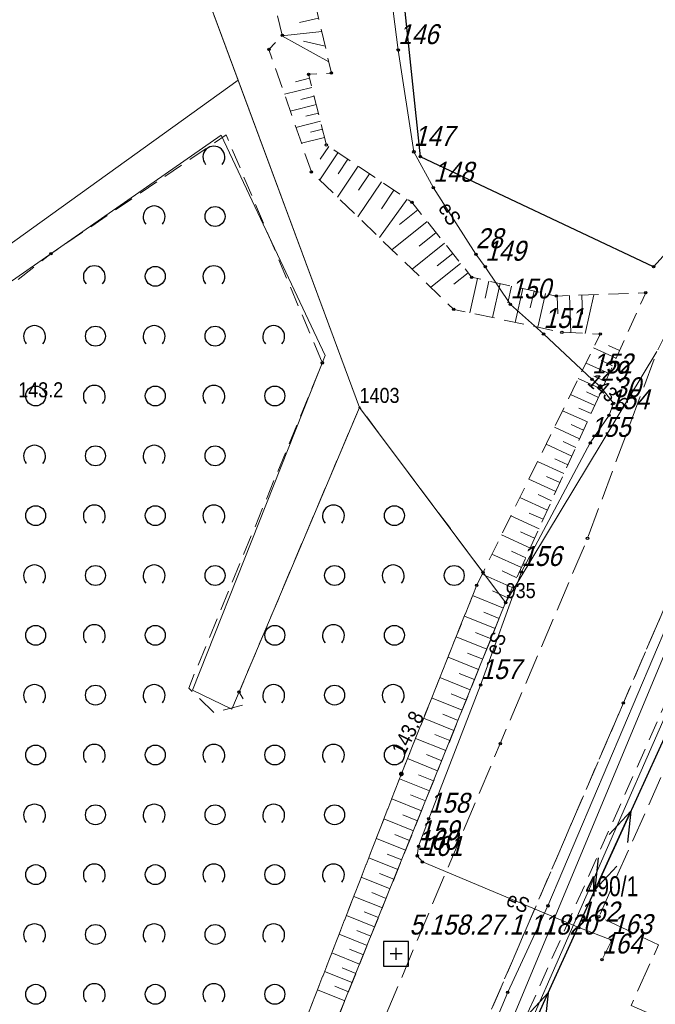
# Model space of a CAD drawing. Header units: metres. Extents: x 5548743 to 5556416, y 5707500 to 5714000.
# Tile 176 of 244: x 5554307 to 5554354, y 5710389 to 5710463. Entities that reach past the tile are written whole.
import ezdxf
from ezdxf.enums import TextEntityAlignment as Align

# ---------------------------------------------------------------- set-up
doc = ezdxf.new("R2010")
doc.units = ezdxf.units.M
for name, pattern in [('1.5_0.75', [2.25, 1.5, -0.75]), ('2.25_0.75', [3, 2.25, -0.75]), ('219-1000', [0]), ('suep_nn_1000', [0])]:
    doc.linetypes.add(name, pattern=pattern)
doc.layers.get('0').update_dxf_attribs({"color": 2, "lineweight": 5})
doc.styles.get("Standard").update_dxf_attribs({"font": 'Working1250', "width": 0.75})

# ---------------------------------------------------------------- blocks, each defined once
blk = doc.blocks.new('203')
at = {"linetype": 'Continuous', "lineweight": 0}
h = blk.add_hatch(color=0, dxfattribs=at)
edge = h.paths.add_edge_path()
edge.add_arc((0, 0), 0.09, 0, 360)
blk = doc.blocks.new('OTZK1')
at = {"color": 0, "linetype": 'Continuous'}
blk.add_circle((0, 0), 0.75, dxfattribs=at)
blk = doc.blocks.new('OTZK2')
at = {"color": 0, "linetype": 'Continuous'}
blk.add_arc((0, 0), 0.825, 318.85, 221.162, dxfattribs=at)
blk = doc.blocks.new('SUEP1')
at = {"color": 0, "linetype": 'Continuous'}
for p, q in [((7.5, 0), (5.25, 0.75)), ((22.5, 0), (20.25, 0.75)), ((0, 0), (7.5, 0)), ((7.5, 0), (5.25, -0.75)), ((7.5, 0), (22.5, 0)), ((22.5, 0), (20.25, -0.75))]:
    blk.add_line(p, q, dxfattribs=at)
blk = doc.blocks.new('PW01')
at = {"linetype": 'Continuous', "lineweight": 13}
h = blk.add_hatch(color=0, dxfattribs=at)
edge = h.paths.add_edge_path()
edge.add_arc((0, 0), 0.18, 0, 360)
blk = doc.blocks.new('PIKIETAW1891')
at = {"color": 0}
blk.add_circle((0, 0), 0.09, dxfattribs=at)
blk = doc.blocks.new('OSSP')
at = {"color": 0}
for p, q in [((-0.939, 0.938), (-0.939, -0.938)), ((-0.939, 0.938), (-0.939, -0.938)), ((0.936, 0.938), (-0.939, 0.938)), ((0.936, 0.938), (-0.939, 0.938)), ((0.936, -0.938), (0.936, 0.938)), ((0.936, -0.938), (0.936, 0.938)), ((0.45, 0), (-0.45, 0)), ((0.45, 0), (-0.45, 0)), ((0, -0.45), (0, 0.45)), ((0, -0.45), (0, 0.45)), ((-0.939, -0.938), (0.936, -0.938)), ((-0.939, -0.938), (0.936, -0.938))]:
    blk.add_line(p, q, dxfattribs=at)

msp = doc.modelspace()

# ---------------------------------------------------------------- linework, layer by layer
at = {"layer": '000 Inne (niezydentyfikowane)', "color": 7, "linetype": 'CONTINUOUS', "lineweight": 18, "flags": 128}
for points in [[(5554329.11, 5710462.68), (5554327.67, 5710462.34)], [(5554329.35, 5710461.66), (5554326.34, 5710461.35)], [(5554329.87, 5710459.4), (5554326.34, 5710461.35)], [(5554329.6, 5710460.56), (5554327.97, 5710460.95)], [(5554328.61, 5710457.47), (5554326.54, 5710456.95)], [(5554328.43, 5710458.16), (5554327.37, 5710457.89)], [(5554328.77, 5710456.81), (5554327.77, 5710456.56)], [(5554328.94, 5710456.17), (5554326.98, 5710455.67)], [(5554329.09, 5710455.54), (5554328.15, 5710455.3)], [(5554329.25, 5710454.93), (5554327.4, 5710454.46)], [(5554329.4, 5710454.32), (5554328.5, 5710454.1)], [(5554329.56, 5710453.7), (5554327.82, 5710453.26)], [(5554330.56, 5710452.55), (5554329.2, 5710450.51)], [(5554329.87, 5710453.02), (5554329.22, 5710452.06)], [(5554331.31, 5710452.06), (5554330.58, 5710450.97)], [(5554332.1, 5710451.53), (5554330.54, 5710449.2)], [(5554332.94, 5710450.96), (5554332.11, 5710449.73)], [(5554333.84, 5710450.36), (5554332.07, 5710447.73)], [(5554334.78, 5710449.73), (5554333.85, 5710448.33)], [(5554335.77, 5710449.07), (5554333.69, 5710446.17)], [(5554336.59, 5710448.26), (5554335.2, 5710447.15)], [(5554337.28, 5710447.38), (5554334.63, 5710445.26)], [(5554337.95, 5710446.55), (5554336.68, 5710445.53)], [(5554338.59, 5710445.74), (5554336.15, 5710443.79)], [(5554339.21, 5710444.97), (5554338.04, 5710444.04)], [(5554339.8, 5710444.23), (5554337.55, 5710442.44)], [(5554340.37, 5710443.52), (5554339.29, 5710442.66)], [(5554341.07, 5710443.09), (5554340.5, 5710440.51)], [(5554341.93, 5710442.9), (5554341.64, 5710441.62)], [(5554342.78, 5710442.71), (5554342.21, 5710440.15)], [(5554343.63, 5710442.52), (5554343.35, 5710441.25)], [(5554344.48, 5710442.33), (5554343.91, 5710439.79)], [(5554345.33, 5710442.14), (5554345.04, 5710440.88)], [(5554346.18, 5710441.96), (5554345.61, 5710439.43)], [(5554347.06, 5710441.77), (5554347.11, 5710440.44)], [(5554347.99, 5710441.81), (5554348.09, 5710439.02)], [(5554348.93, 5710441.84), (5554348.98, 5710440.41)], [(5554349.83, 5710441.87), (5554349.18, 5710438.96)], [(5554351.51, 5710437.1), (5554349.8, 5710437.87)], [(5554351.76, 5710437.67), (5554350.92, 5710438.06)], [(5554350.98, 5710435.94), (5554349.24, 5710436.73)], [(5554351.24, 5710436.53), (5554350.38, 5710436.92)], [(5554350.44, 5710434.76), (5554348.66, 5710435.56)], [(5554350.71, 5710435.35), (5554349.83, 5710435.75)], [(5554350.17, 5710434.15), (5554349.27, 5710434.56)], [(5554349.9, 5710433.54), (5554348.07, 5710434.37)], [(5554349.34, 5710432.31), (5554347.47, 5710433.15)], [(5554349.62, 5710432.93), (5554348.7, 5710433.34)], [(5554348.76, 5710431.04), (5554346.86, 5710431.9)], [(5554349.05, 5710431.68), (5554348.11, 5710432.1)], [(5554348.47, 5710430.39), (5554347.51, 5710430.83)], [(5554348.18, 5710429.74), (5554346.23, 5710430.62)], [(5554347.88, 5710429.08), (5554346.89, 5710429.53)], [(5554347.58, 5710428.42), (5554345.59, 5710429.32)], [(5554346.97, 5710427.07), (5554344.93, 5710427.99)], [(5554347.27, 5710427.75), (5554346.27, 5710428.2)], [(5554346.34, 5710425.68), (5554344.26, 5710426.62)], [(5554346.65, 5710426.38), (5554345.63, 5710426.84)], [(5554345.7, 5710424.27), (5554343.57, 5710425.23)], [(5554346.02, 5710424.98), (5554344.97, 5710425.45)], [(5554345.05, 5710422.82), (5554342.87, 5710423.81)], [(5554345.37, 5710423.55), (5554344.3, 5710424.04)], [(5554344.38, 5710421.35), (5554342.16, 5710422.35)], [(5554344.71, 5710422.09), (5554343.62, 5710422.58)], [(5554343.69, 5710419.84), (5554341.42, 5710420.86)], [(5554344.04, 5710420.59), (5554342.92, 5710421.1)], [(5554343.02, 5710418.3), (5554340.7, 5710419.24)], [(5554343.35, 5710419.07), (5554342.2, 5710419.59)], [(5554342.4, 5710416.76), (5554340.08, 5710417.7)], [(5554342.71, 5710417.53), (5554341.55, 5710418)], [(5554341.78, 5710415.22), (5554339.46, 5710416.15)], [(5554342.09, 5710415.99), (5554340.93, 5710416.46)], [(5554341.15, 5710413.68), (5554338.85, 5710414.61)], [(5554341.46, 5710414.45), (5554340.31, 5710414.92)], [(5554340.53, 5710412.15), (5554338.24, 5710413.08)], [(5554340.84, 5710412.92), (5554339.69, 5710413.38)], [(5554340.23, 5710411.39), (5554339.08, 5710411.85)], [(5554339.92, 5710410.62), (5554337.62, 5710411.55)], [(5554339.61, 5710409.86), (5554338.46, 5710410.32)], [(5554339.3, 5710409.1), (5554337.01, 5710410.02)], [(5554338.99, 5710408.34), (5554337.85, 5710408.8)], [(5554338.69, 5710407.58), (5554336.41, 5710408.5)], [(5554338.38, 5710406.82), (5554337.24, 5710407.28)], [(5554338.07, 5710406.06), (5554335.8, 5710406.98)], [(5554337.77, 5710405.3), (5554336.63, 5710405.76)], [(5554337.46, 5710404.55), (5554335.2, 5710405.46)], [(5554337.16, 5710403.8), (5554336.03, 5710404.25)], [(5554336.86, 5710403.05), (5554334.61, 5710403.96)], [(5554336.56, 5710402.31), (5554335.44, 5710402.76)], [(5554336.26, 5710401.56), (5554334.03, 5710402.46)], [(5554335.96, 5710400.83), (5554334.85, 5710401.27)], [(5554335.66, 5710400.09), (5554333.46, 5710400.98)], [(5554335.37, 5710399.36), (5554334.27, 5710399.8)], [(5554335.07, 5710398.63), (5554332.88, 5710399.52)], [(5554334.78, 5710397.91), (5554333.69, 5710398.35)], [(5554334.49, 5710397.19), (5554332.32, 5710398.06)], [(5554334.2, 5710396.47), (5554333.12, 5710396.9)], [(5554333.91, 5710395.75), (5554331.76, 5710396.62)], [(5554333.62, 5710395.04), (5554332.55, 5710395.47)], [(5554333.33, 5710394.33), (5554331.2, 5710395.19)], [(5554333.05, 5710393.62), (5554331.99, 5710394.05)], [(5554332.76, 5710392.92), (5554330.65, 5710393.77)], [(5554332.2, 5710391.52), (5554330.1, 5710392.37)], [(5554332.48, 5710392.22), (5554331.43, 5710392.64)], [(5554331.64, 5710390.14), (5554329.56, 5710390.98)], [(5554331.92, 5710390.83), (5554330.88, 5710391.25)], [(5554331.08, 5710388.76), (5554329.03, 5710389.6)], [(5554331.36, 5710389.45), (5554330.33, 5710389.87)]]:
    msp.add_lwpolyline(points, dxfattribs=at)
at = {"layer": '218-kontur użytku gruntowego', "color": 3, "linetype": 'CONTINUOUS', "lineweight": 18, "flags": 128}
for points in [[(5554313.46, 5710483.83), (5554323.05, 5710458.02)], [(5554323.05, 5710458.02), (5554313.46, 5710483.83)], [(5554286.54, 5710431.79), (5554323.05, 5710458.02)], [(5554323.05, 5710458.02), (5554332.19, 5710433.4)], [(5554321.77, 5710453.88), (5554277.88, 5710423.34)], [(5554329.61, 5710437.31), (5554321.77, 5710453.88)], [(5554368.5, 5710440.44), (5554344.43, 5710385.68)], [(5554344.43, 5710385.68), (5554368.5, 5710440.44)], [(5554343.19, 5710418.72), (5554354.58, 5710437.6)], [(5554354.58, 5710437.6), (5554343.19, 5710418.72)], [(5554319.62, 5710412.13), (5554329.61, 5710437.31)], [(5554332.19, 5710433.4), (5554322.57, 5710410.7)], [(5554332.19, 5710433.4), (5554343.19, 5710418.72)], [(5554343.19, 5710418.72), (5554332.19, 5710433.4)], [(5554306.03, 5710326.79), (5554343.19, 5710418.72)], [(5554343.19, 5710418.72), (5554306.03, 5710326.79)], [(5554322.57, 5710410.7), (5554319.62, 5710412.13)]]:
    msp.add_lwpolyline(points, dxfattribs=at)
at = {"layer": '219-działka ewidencyjna', "color": 7, "linetype": '219-1000', "lineweight": 18, "flags": 128}
for points in [[(5554313.46, 5710483.83), (5554332.19, 5710433.4)], [(5554368.5, 5710440.44), (5554344.43, 5710385.68)], [(5554354.58, 5710437.6), (5554343.19, 5710418.72)], [(5554332.19, 5710433.4), (5554343.19, 5710418.72)], [(5554343.19, 5710418.72), (5554306.03, 5710326.79)]]:
    msp.add_lwpolyline(points, dxfattribs=at)
at = {"layer": 'chodnik', "color": 7, "linetype": '1.5_0.75', "lineweight": 18, "flags": 128}
msp.add_lwpolyline([(5554364.11, 5710430.92), (5554363.89, 5710430.87), (5554363.67, 5710430.82), (5554363.46, 5710430.75), (5554363.25, 5710430.68), (5554363.04, 5710430.58), (5554362.84, 5710430.49), (5554362.64, 5710430.37), (5554362.46, 5710430.26), (5554362.27, 5710430.12), (5554361.31, 5710429.48), (5554360.54, 5710428.9), (5554359.75, 5710428.05), (5554358.74, 5710426.66), (5554352.05, 5710411.17), (5554339.54, 5710382.11), (5554326.59, 5710351.06), (5554311.34, 5710314.54), (5554304.07, 5710297.57), (5554302.49, 5710293.51), (5554300.31, 5710285.92), (5554299.66, 5710281.4), (5554299.54, 5710273.15), (5554300.06, 5710273.27), (5554300.66, 5710273.33), (5554305.28, 5710267.38), (5554308.56, 5710264.71), (5554315.57, 5710261.76), (5554315.6, 5710260.56), (5554319.59, 5710260.92), (5554319.39, 5710262.78), (5554320.23, 5710263.89), (5554343.83, 5710265.74), (5554370.89, 5710267.84), (5554378.22, 5710268.05), (5554414.15, 5710268.23), (5554420.26, 5710268.42), (5554467.76, 5710272.06), (5554528.12, 5710276.78), (5554529.29, 5710276.04), (5554529.45, 5710273.96), (5554533.45, 5710274.17), (5554532.87, 5710275.9), (5554534.37, 5710277.31), (5554567.84, 5710279.87), (5554624.61, 5710284.23), (5554665.49, 5710287.36), (5554722.3, 5710291.93), (5554721.99, 5710294.06), (5554692.86, 5710291.62), (5554652.68, 5710288.66), (5554603.96, 5710284.82), (5554555.37, 5710281.04), (5554532.95, 5710279.32), (5554528.95, 5710279.05), (5554490.76, 5710276.14), (5554445.64, 5710272.63), (5554420.03, 5710270.57), (5554405.25, 5710270.1), (5554377.56, 5710270.36), (5554361.34, 5710269.19), (5554333.35, 5710266.59), (5554319.69, 5710265.79), (5554314.93, 5710265.73), (5554311.9, 5710266.23), (5554310.06, 5710266.91), (5554307.75, 5710268.85), (5554305.92, 5710270.67), (5554303.43, 5710273.82), (5554302.27, 5710275.92), (5554301.71, 5710277.33), (5554301.66, 5710279.69), (5554301.76, 5710282.88), (5554302.3, 5710284.46), (5554303.14, 5710288.66), (5554304.04, 5710292.05), (5554305.52, 5710295.46), (5554308.47, 5710302.74), (5554313.84, 5710314.76), (5554318.06, 5710324.52), (5554324.12, 5710337.82), (5554330.55, 5710352.92), (5554344.43, 5710385.68), (5554343.76, 5710385.4), (5554358.3, 5710418.07)], close=True, dxfattribs=at)
at = {"layer": 'jezdnia', "color": 7, "linetype": '2.25_0.75', "lineweight": 18, "flags": 128}
for points in [[(5554368.01, 5710463.75), (5554357.68, 5710443.77), (5554354.58, 5710437.6), (5554349.35, 5710423.54), (5554342.78, 5710408.11), (5554325.33, 5710366.75), (5554309.25, 5710330.18), (5554304.92, 5710320.89), (5554297.25, 5710305.99), (5554294.24, 5710299.7), (5554292.51, 5710295.35), (5554292.08, 5710293.95), (5554290.13, 5710286.53), (5554289.53, 5710279.07), (5554289.27, 5710274.23), (5554289.78, 5710270.65), (5554290.09, 5710265.31), (5554289.76, 5710263.2), (5554288.67, 5710260.3), (5554287.57, 5710258.27), (5554285.53, 5710255.73), (5554282.8, 5710253.32), (5554310.28, 5710260.32), (5554308.01, 5710261.18), (5554306.18, 5710262.37), (5554304.41, 5710263.77), (5554302.84, 5710265.59), (5554300.95, 5710268.33), (5554300.17, 5710269.22), (5554299.53, 5710272.08), (5554299.54, 5710273.15), (5554299.66, 5710281.4), (5554300.31, 5710285.92), (5554302.49, 5710293.51), (5554304.07, 5710297.57), (5554311.34, 5710314.54), (5554326.59, 5710351.06), (5554339.54, 5710382.11), (5554352.05, 5710411.17), (5554358.74, 5710426.66), (5554367.01, 5710444.9), (5554374.62, 5710458.51)], [(5554366.74, 5710430.54), (5554366.94, 5710430.43), (5554367.14, 5710430.31), (5554367.32, 5710430.19), (5554367.5, 5710430.05), (5554367.68, 5710429.91), (5554367.84, 5710429.76), (5554367.99, 5710429.59), (5554368.15, 5710429.43), (5554368.28, 5710429.25), (5554368.42, 5710429.06), (5554368.53, 5710428.88), (5554368.65, 5710428.68), (5554368.75, 5710428.48), (5554368.76, 5710428.44), (5554369.27, 5710425.32), (5554364.65, 5710427.3), (5554358.44, 5710413.47), (5554363.04, 5710411.46), (5554361.03, 5710407.08), (5554356.44, 5710409.07), (5554350.21, 5710395.1), (5554354.7, 5710392.97), (5554352.63, 5710388.41), (5554383.9, 5710374.77), (5554385.46, 5710378.47), (5554387.14, 5710379.45), (5554410.28, 5710369.21), (5554417.36, 5710385.21), (5554416.27, 5710385.58), (5554415.9, 5710385.63), (5554413.52, 5710380.2), (5554374.56, 5710397.31), (5554382.66, 5710415.55), (5554383.28, 5710416.56), (5554390.58, 5710413.49), (5554415.36, 5710402.64), (5554417.46, 5710407.35), (5554392.71, 5710418.2), (5554390.28, 5710419.88), (5554382.2, 5710425.82), (5554380.6, 5710427.42), (5554379.77, 5710428.85), (5554379.74, 5710429.84), (5554380.12, 5710430.76), (5554380.53, 5710431.5), (5554375.66, 5710435.28), (5554375.56, 5710435.2), (5554375.43, 5710435), (5554375.29, 5710434.8), (5554375.14, 5710434.62), (5554375, 5710434.46), (5554374.82, 5710434.27), (5554374.64, 5710434.12), (5554374.46, 5710433.96), (5554373.75, 5710433.72), (5554372.88, 5710433.92), (5554371.61, 5710434.78), (5554370.53, 5710435.58), (5554369.42, 5710436.63), (5554367.02, 5710440.31), (5554366.91, 5710440.8), (5554366.85, 5710441.15), (5554366.84, 5710441.26), (5554366.79, 5710441.73), (5554366.76, 5710442.19), (5554366.68, 5710443.12), (5554366.79, 5710444.07), (5554367.01, 5710444.9), (5554358.74, 5710426.66), (5554359.75, 5710428.05), (5554360.54, 5710428.9), (5554361.31, 5710429.48), (5554362.27, 5710430.12), (5554362.46, 5710430.26), (5554362.64, 5710430.37), (5554362.84, 5710430.49), (5554363.04, 5710430.58), (5554363.25, 5710430.68), (5554363.46, 5710430.75), (5554363.67, 5710430.82), (5554363.89, 5710430.87), (5554364.11, 5710430.92), (5554364.34, 5710430.95), (5554364.56, 5710430.97), (5554364.78, 5710430.98), (5554365.01, 5710430.98), (5554365.23, 5710430.96), (5554365.46, 5710430.94), (5554365.68, 5710430.89), (5554365.9, 5710430.85), (5554366.12, 5710430.78), (5554366.33, 5710430.71), (5554366.53, 5710430.63), (5554366.54, 5710430.63)]]:
    msp.add_lwpolyline(points, close=True, dxfattribs=at)
at = {"layer": 'krawężnik', "color": 7, "linetype": 'CONTINUOUS', "lineweight": 25, "flags": 128}
msp.add_lwpolyline([(5554358.07, 5710444.52), (5554356.02, 5710445.86), (5554354.33, 5710443.98), (5554336.77, 5710452.25), (5554334.8, 5710471.05), (5554342.55, 5710482.68), (5554343.26, 5710483.7), (5554344.81, 5710486.22)], dxfattribs=at)
at = {"layer": 'obszar utwardzony', "color": 7, "linetype": '2.25_0.75', "lineweight": 18, "flags": 128}
msp.add_lwpolyline([(5554334.8, 5710471.05), (5554336.77, 5710452.25), (5554354.33, 5710443.98), (5554356.02, 5710445.86), (5554358.07, 5710444.52), (5554368.01, 5710463.75), (5554367.38, 5710463.28), (5554366.28, 5710463.02), (5554365.86, 5710463.27), (5554365.66, 5710463.64), (5554365.46, 5710465.55), (5554365.27, 5710466.46), (5554363.65, 5710471.86), (5554363.3, 5710472.13), (5554361.44, 5710473.56), (5554350.16, 5710482.23), (5554344.81, 5710486.22), (5554343.26, 5710483.7), (5554342.55, 5710482.68)], close=True, dxfattribs=at)
at = {"layer": 'przewód elektroenergetyczny niskiego napięcia', "color": 1, "linetype": 'suep_nn_1000', "lineweight": 18, "flags": 128}
msp.add_lwpolyline([(5554359.25, 5710417.63), (5554343.29, 5710382.54)], dxfattribs=at)
msp.add_lwpolyline([(5554359.25, 5710417.63), (5554343.29, 5710382.54)], dxfattribs=at)
at = {"layer": 'przewód elektroenergetyczny podziemny', "color": 1, "linetype": 'CONTINUOUS', "lineweight": 18, "flags": 128}
msp.add_lwpolyline([(5554334.08, 5710468.32), (5554335.1, 5710460.27), (5554336.28, 5710452.62), (5554337.75, 5710449.92), (5554340.95, 5710444.92), (5554341.65, 5710443.98), (5554343.55, 5710441.14), (5554346.04, 5710438.92), (5554349.69, 5710435.5), (5554350.32, 5710434.95), (5554351.31, 5710433.71), (5554350.97, 5710432.81), (5554349.56, 5710430.73), (5554344.37, 5710421.02), (5554341.3, 5710412.51), (5554337.4, 5710402.46), (5554336.64, 5710400.39), (5554336.54, 5710399.67), (5554336.92, 5710399.21), (5554348.69, 5710394.28), (5554351.18, 5710393.33), (5554350.45, 5710391.87)], dxfattribs=at)
at = {"layer": 'przewód gazowy', "color": 40, "linetype": 'CONTINUOUS', "lineweight": 18, "flags": 128}
msp.add_lwpolyline([(5554410.59, 5710513.89), (5554417.1, 5710505.78), (5554418.98, 5710503.33), (5554408.77, 5710494.17), (5554397.3, 5710483.62), (5554390.23, 5710475.47), (5554387.74, 5710475.57), (5554382.25, 5710470.19), (5554381.89, 5710469.59), (5554379.76, 5710465.92), (5554374.92, 5710457.91), (5554375.1, 5710454.78), (5554369.7, 5710445.06), (5554365.71, 5710436.89), (5554359.24, 5710421.81), (5554357.52, 5710417.78), (5554355.4, 5710417.18), (5554346.37, 5710395.91), (5554343.35, 5710389.41), (5554328.97, 5710355.13), (5554316.62, 5710325.78), (5554312.25, 5710315.41)], dxfattribs=at)
msp.add_lwpolyline([(5554410.59, 5710513.89), (5554417.1, 5710505.78), (5554418.98, 5710503.33), (5554408.77, 5710494.17), (5554397.3, 5710483.62), (5554390.23, 5710475.47), (5554387.74, 5710475.57), (5554382.25, 5710470.19), (5554381.89, 5710469.59), (5554379.76, 5710465.92), (5554374.92, 5710457.91), (5554375.1, 5710454.78), (5554369.7, 5710445.06), (5554365.71, 5710436.89), (5554359.24, 5710421.81), (5554357.52, 5710417.78), (5554355.4, 5710417.18), (5554346.37, 5710395.91), (5554343.35, 5710389.41), (5554328.97, 5710355.13), (5554316.62, 5710325.78), (5554312.25, 5710315.41)], dxfattribs=at)
at = {"layer": 'przewód telekomunikacyjny podziemny', "color": 30, "linetype": 'CONTINUOUS', "lineweight": 18, "flags": 128}
msp.add_lwpolyline([(5554304.34, 5710293.39), (5554319.62, 5710330.07), (5554337.26, 5710371.94), (5554363.03, 5710433.74), (5554374.01, 5710454.75)], dxfattribs=at)
msp.add_lwpolyline([(5554304.34, 5710293.39), (5554319.62, 5710330.07), (5554337.26, 5710371.94), (5554363.03, 5710433.74), (5554374.01, 5710454.75)], dxfattribs=at)
at = {"layer": 'skarpa nieumocniona', "color": 7, "linetype": '1.5_0.75', "lineweight": 18, "flags": 128}
msp.add_lwpolyline([(5554322.28, 5710478.16), (5554326.37, 5710461.38), (5554325.37, 5710460.32), (5554328.57, 5710451.11), (5554339.28, 5710440.77), (5554347.42, 5710439.05), (5554350.31, 5710438.91), (5554341.01, 5710420.02), (5554335.34, 5710405.83), (5554320.23, 5710366.98), (5554311.76, 5710348.16), (5554306.12, 5710338.85), (5554303.72, 5710325.86), (5554292.8, 5710305.73), (5554286.61, 5710297.11), (5554282.74, 5710290.15), (5554278.09, 5710283.42), (5554282.35, 5710287.74), (5554287.34, 5710293.35), (5554290.68, 5710297.86), (5554299.27, 5710315.02), (5554304.86, 5710326.21), (5554308.83, 5710337.43), (5554311.58, 5710341.8), (5554314.28, 5710347.18), (5554343.19, 5710418.72), (5554353.73, 5710442.02), (5554347.01, 5710441.77), (5554340.63, 5710443.19), (5554336.13, 5710448.83), (5554329.7, 5710453.13), (5554328.36, 5710458.45), (5554330.07, 5710458.54), (5554328.38, 5710465.86), (5554326.16, 5710479.38)], close=True, dxfattribs=at)
msp.add_lwpolyline([(5554322.28, 5710478.16), (5554326.37, 5710461.38), (5554325.37, 5710460.32), (5554328.57, 5710451.11), (5554339.28, 5710440.77), (5554347.42, 5710439.05), (5554350.31, 5710438.91), (5554341.01, 5710420.02), (5554335.34, 5710405.83), (5554320.23, 5710366.98), (5554311.76, 5710348.16), (5554306.12, 5710338.85), (5554303.72, 5710325.86), (5554292.8, 5710305.73), (5554286.61, 5710297.11), (5554282.74, 5710290.15), (5554278.09, 5710283.42), (5554282.35, 5710287.74), (5554287.34, 5710293.35), (5554290.68, 5710297.86), (5554299.27, 5710315.02), (5554304.86, 5710326.21), (5554308.83, 5710337.43), (5554311.58, 5710341.8), (5554314.28, 5710347.18), (5554343.19, 5710418.72), (5554353.73, 5710442.02), (5554347.01, 5710441.77), (5554340.63, 5710443.19), (5554336.13, 5710448.83), (5554329.7, 5710453.13), (5554328.36, 5710458.45), (5554330.07, 5710458.54), (5554328.38, 5710465.86), (5554326.16, 5710479.38)], close=True, dxfattribs=at)
at = {"layer": 'zadrzewienie  zakrzewienie', "color": 7, "linetype": '1.5_0.75', "lineweight": 18, "flags": 128}
msp.add_lwpolyline([(5554209.66, 5710527.33), (5554207.82, 5710529.44), (5554204.9, 5710528.71), (5554206.09, 5710523.49), (5554153.7, 5710513.41), (5554134.42, 5710494.53), (5554118.35, 5710480.93), (5554090.31, 5710453.78), (5554065.94, 5710439.28), (5554062.65, 5710434.58), (5554056.73, 5710420.22), (5554057.34, 5710394.33), (5554067.25, 5710377.84), (5554072.54, 5710372.5), (5554076.84, 5710370.21), (5554081.11, 5710369.02), (5554094.49, 5710368.64), (5554121.84, 5710367.11), (5554139.34, 5710365.12), (5554149.44, 5710362.8), (5554161.61, 5710358.27), (5554171.52, 5710351.92), (5554179.94, 5710340.44), (5554190.82, 5710314.04), (5554194.32, 5710309.17), (5554195.23, 5710310.03), (5554232.07, 5710343.99), (5554240.55, 5710334.99), (5554265.89, 5710358.74), (5554282.4, 5710349.17), (5554292.48, 5710342.31), (5554304.26, 5710328.81), (5554306.12, 5710338.85), (5554311.76, 5710348.16), (5554320.23, 5710366.98), (5554335.34, 5710405.83), (5554341.01, 5710420.02), (5554341.49, 5710420.99), (5554332.19, 5710433.4), (5554323.12, 5710411.99), (5554323.67, 5710411.09), (5554321.24, 5710410.44), (5554319.33, 5710412.29), (5554329.4, 5710436.75), (5554322.15, 5710453.89), (5554308.96, 5710444.96), (5554292.36, 5710431.8), (5554283.91, 5710425.75), (5554283.01, 5710426.91), (5554277.88, 5710423.34), (5554280.98, 5710399.35), (5554272.92, 5710386.93), (5554262.58, 5710370.41), (5554252.31, 5710361.92), (5554250.75, 5710363.62), (5554261.02, 5710372.02), (5554268.28, 5710383.82), (5554271.9, 5710389.79), (5554278.79, 5710399.71), (5554276, 5710413.8), (5554275.14, 5710417.83), (5554274.92, 5710423.09), (5554275.96, 5710427.32), (5554278.49, 5710432.51), (5554260.02, 5710455.13), (5554255.69, 5710459.76), (5554253.8, 5710462.83), (5554253.23, 5710465.71), (5554253.86, 5710468.95), (5554250.94, 5710472.32), (5554239.53, 5710481.7), (5554234.47, 5710486.87), (5554228.28, 5710475.83), (5554224.12, 5710469.93), (5554226.3, 5710473.02), (5554227.79, 5710464.27), (5554227.93, 5710456.64), (5554223.76, 5710443.66), (5554208.67, 5710422.4), (5554192.04, 5710400.08), (5554183.07, 5710388.06), (5554165.73, 5710371.86), (5554162.95, 5710373.05), (5554179.46, 5710387.79), (5554193.5, 5710406.16), (5554208.21, 5710426.22), (5554221.13, 5710444.69), (5554224.5, 5710452.71), (5554225.45, 5710461.49), (5554224.12, 5710469.93), (5554182.13, 5710410.39), (5554177.06, 5710403.36), (5554169.13, 5710394.8), (5554149.87, 5710375.77), (5554148.35, 5710377.11), (5554147.84, 5710376.61), (5554146.05, 5710378.36), (5554175.82, 5710407.64), (5554232.93, 5710489.01), (5554229.21, 5710494.16), (5554227.51, 5710499.08), (5554224.87, 5710505.33), (5554224.66, 5710509.11), (5554227.53, 5710513.98), (5554233.01, 5710517.44), (5554249.88, 5710523.85), (5554266.47, 5710532.61), (5554271.82, 5710536.43), (5554268.46, 5710539.75), (5554267.34, 5710539.23), (5554267.04, 5710539.62), (5554256.42, 5710534.69), (5554245.39, 5710531.1), (5554234.82, 5710528.9), (5554235.04, 5710527.35), (5554232, 5710526.95), (5554231.74, 5710528.44), (5554227.29, 5710527.87), (5554223.68, 5710524.66), (5554221.67, 5710519.63), (5554221.12, 5710510.69), (5554224.02, 5710486.38), (5554225.4, 5710478.28), (5554223.28, 5710475.26), (5554221.68, 5710485.42), (5554218.33, 5710509.44), (5554218.92, 5710520.45), (5554217.64, 5710524.46), (5554216.16, 5710527.44)], close=True, dxfattribs=at)

# ---------------------------------------------------------------- block references
at = {"layer": '203-punkt graniczny', "color": 7, "linetype": 'CONTINUOUS', "lineweight": 18}
for p in [(5554332.19, 5710433.4), (5554343.19, 5710418.72)]:
    msp.add_blockref('203', p, dxfattribs=at)
at = {"layer": 'pikieta naturalna', "color": 7, "linetype": 'CONTINUOUS', "lineweight": 13}
msp.add_blockref('PW01', (5554335.34, 5710405.83), dxfattribs=at)
at = {"layer": 'przewód elektroenergetyczny niskiego napięcia', "color": 1, "linetype": 'CONTINUOUS', "lineweight": 18}
for p, rotation in [((5554359.25, 5710417.63), 245.543), ((5554359.25, 5710417.63), 245.543), ((5554343.29, 5710382.54), 65.543), ((5554343.29, 5710382.54), 65.543)]:
    msp.add_blockref('SUEP1', p, dxfattribs=dict(at, rotation=rotation))
at = {"layer": 'Punkt roboczy BDOT GESUT K1', "color": 6, "linetype": 'CONTINUOUS', "lineweight": 18}
for p in [(5554326.37, 5710461.38), (5554325.37, 5710460.32), (5554335.1, 5710460.27), (5554328.36, 5710458.45), (5554330.07, 5710458.54), (5554329.7, 5710453.13), (5554336.28, 5710452.62), (5554336.77, 5710452.25), (5554336.77, 5710452.25), (5554328.57, 5710451.11), (5554337.75, 5710449.92), (5554336.13, 5710448.83), (5554308.96, 5710444.96), (5554340.95, 5710444.92), (5554341.65, 5710443.98), (5554354.33, 5710443.98), (5554354.33, 5710443.98), (5554340.63, 5710443.19), (5554353.73, 5710442.02), (5554343.55, 5710441.14), (5554347.01, 5710441.77), (5554339.28, 5710440.77), (5554346.04, 5710438.92), (5554347.42, 5710439.05), (5554350.31, 5710438.91), (5554329.4, 5710436.75), (5554349.69, 5710435.5), (5554350.32, 5710434.95), (5554350.32, 5710434.95), (5554351.31, 5710433.71), (5554350.97, 5710432.81), (5554349.56, 5710430.73), (5554349.35, 5710423.54), (5554341.49, 5710420.99), (5554344.37, 5710421.02), (5554341.01, 5710420.02), (5554341.01, 5710420.02), (5554343.19, 5710418.72), (5554341.3, 5710412.51), (5554323.12, 5710411.99), (5554352.05, 5710411.17), (5554352.05, 5710411.17), (5554342.78, 5710408.11), (5554335.34, 5710405.83), (5554335.34, 5710405.83), (5554335.34, 5710405.83), (5554337.4, 5710402.46), (5554336.64, 5710400.39), (5554336.54, 5710399.67), (5554336.92, 5710399.21), (5554346.37, 5710395.91), (5554346.37, 5710395.91), (5554350.21, 5710395.1), (5554348.69, 5710394.28), (5554351.18, 5710393.33), (5554350.45, 5710391.87), (5554343.35, 5710389.41), (5554343.35, 5710389.41)]:
    msp.add_blockref('PIKIETAW1891', p, dxfattribs=at)
at = {"layer": 'rzedna', "color": 1, "linetype": 'CONTINUOUS', "lineweight": 18}
msp.add_blockref('PW01', (5554350.32, 5710434.95), dxfattribs=at)
at = {"layer": 'Szczegółowa osnowa geodezyjna pozioma', "color": 7, "linetype": 'CONTINUOUS', "lineweight": 13}
msp.add_blockref('OSSP', (5554334.942, 5710392.298), dxfattribs=at)
at = {"layer": 'zadrzewienie  zakrzewienie', "color": 7, "linetype": 'CONTINUOUS', "lineweight": 18}
for name, p in [('OTZK2', (5554321.229, 5710452.222)), ('OTZK2', (5554316.729, 5710447.722)), ('OTZK1', (5554321.316, 5710447.756)), ('OTZK2', (5554312.229, 5710443.222)), ('OTZK1', (5554316.816, 5710443.256)), ('OTZK2', (5554321.229, 5710443.222)), ('OTZK2', (5554307.729, 5710438.722)), ('OTZK1', (5554312.316, 5710438.756)), ('OTZK2', (5554316.729, 5710438.722)), ('OTZK1', (5554321.316, 5710438.756)), ('OTZK2', (5554325.729, 5710438.722)), ('OTZK1', (5554307.816, 5710434.256)), ('OTZK2', (5554312.229, 5710434.222)), ('OTZK1', (5554316.816, 5710434.256)), ('OTZK2', (5554321.229, 5710434.222)), ('OTZK1', (5554325.816, 5710434.256)), ('OTZK2', (5554307.729, 5710429.722)), ('OTZK1', (5554312.316, 5710429.756)), ('OTZK2', (5554316.729, 5710429.722)), ('OTZK1', (5554321.316, 5710429.756)), ('OTZK1', (5554307.816, 5710425.256)), ('OTZK2', (5554312.229, 5710425.222)), ('OTZK1', (5554316.816, 5710425.256)), ('OTZK2', (5554321.229, 5710425.222)), ('OTZK2', (5554330.229, 5710425.222)), ('OTZK1', (5554334.816, 5710425.256)), ('OTZK2', (5554307.729, 5710420.722)), ('OTZK1', (5554312.316, 5710420.756)), ('OTZK2', (5554316.729, 5710420.722)), ('OTZK1', (5554321.316, 5710420.756)), ('OTZK1', (5554330.316, 5710420.756)), ('OTZK2', (5554334.729, 5710420.722)), ('OTZK1', (5554339.316, 5710420.756)), ('OTZK1', (5554307.816, 5710416.256)), ('OTZK2', (5554312.229, 5710416.222)), ('OTZK1', (5554316.816, 5710416.256)), ('OTZK1', (5554325.816, 5710416.256)), ('OTZK2', (5554330.229, 5710416.222)), ('OTZK1', (5554334.816, 5710416.256)), ('OTZK2', (5554307.729, 5710411.722)), ('OTZK1', (5554312.316, 5710411.756)), ('OTZK2', (5554316.729, 5710411.722)), ('OTZK2', (5554325.729, 5710411.722)), ('OTZK1', (5554330.316, 5710411.756)), ('OTZK2', (5554334.729, 5710411.722)), ('OTZK1', (5554307.816, 5710407.256)), ('OTZK2', (5554312.229, 5710407.222)), ('OTZK1', (5554316.816, 5710407.256)), ('OTZK2', (5554321.229, 5710407.222)), ('OTZK1', (5554325.816, 5710407.256)), ('OTZK2', (5554330.229, 5710407.222)), ('OTZK1', (5554334.816, 5710407.256)), ('OTZK2', (5554307.729, 5710402.722)), ('OTZK1', (5554312.316, 5710402.756)), ('OTZK2', (5554316.729, 5710402.722)), ('OTZK1', (5554321.316, 5710402.756)), ('OTZK2', (5554325.729, 5710402.722)), ('OTZK1', (5554330.316, 5710402.756)), ('OTZK1', (5554307.816, 5710398.256)), ('OTZK2', (5554312.229, 5710398.222)), ('OTZK1', (5554316.816, 5710398.256)), ('OTZK2', (5554321.229, 5710398.222)), ('OTZK1', (5554325.816, 5710398.256)), ('OTZK2', (5554330.229, 5710398.222)), ('OTZK2', (5554307.729, 5710393.722)), ('OTZK2', (5554316.729, 5710393.722)), ('OTZK2', (5554325.729, 5710393.722)), ('OTZK1', (5554312.316, 5710393.756)), ('OTZK1', (5554321.316, 5710393.756)), ('OTZK2', (5554312.229, 5710389.222)), ('OTZK2', (5554321.229, 5710389.222)), ('OTZK1', (5554307.816, 5710389.256)), ('OTZK1', (5554316.816, 5710389.256)), ('OTZK1', (5554325.816, 5710389.256))]:
    msp.add_blockref(name, p, dxfattribs=at)

# ---------------------------------------------------------------- texts
at = {"layer": '203-punkt graniczny-Atr103', "color": 7, "width": 0.9}
for s, p in [('1403', (5554332.19, 5710433.4)), ('1403', (5554332.19, 5710433.4)), ('935', (5554343.19, 5710418.72)), ('935', (5554343.19, 5710418.72))]:
    msp.add_text(s, height=1.125, dxfattribs=at).set_placement(p, align=Align.BOTTOM_LEFT)
at = {"layer": '211-numer działki ewidencyjnej', "color": 7, "linetype": 'CONTINUOUS', "lineweight": 18, "width": 0.79}
msp.add_text('490/1', height=1.5, dxfattribs=at).set_placement((5554349.21, 5710398.13), align=Align.TOP_LEFT)
at = {"layer": 'pikieta naturalna-Atr2', "color": 7, "width": 0.9}
msp.add_text('143.2', height=1.125, dxfattribs=at).set_placement((5554306.5, 5710434.16))
msp.add_text('143.8', height=1.125, rotation=63.434, dxfattribs=at).set_placement((5554335.56, 5710407.15))
at = {"layer": 'przewód elektroenergetyczny podziemny-Atr1', "color": 1, "width": 0.9}
for rotation, p in [(301.361, (5554338.55, 5710448.68)), (68.88, (5554342.15, 5710414.87)), (335.964, (5554343.37, 5710396.51))]:
    msp.add_text('eS', height=1.125, rotation=rotation, dxfattribs=at).set_placement(p, align=Align.MIDDLE_LEFT)
at = {"layer": 'Punkt roboczy BDOT GESUT K1-Atr103', "color": 6, "oblique": 15, "width": 0.9}
for s, p in [('146', (5554335.1, 5710460.27)), ('147', (5554336.28, 5710452.62)), ('148', (5554337.75, 5710449.92)), ('28', (5554340.95, 5710444.92)), ('149', (5554341.65, 5710443.98)), ('150', (5554343.55, 5710441.14)), ('151', (5554346.04, 5710438.92)), ('152', (5554349.69, 5710435.5)), ('29', (5554350.32, 5710434.95)), ('29', (5554350.32, 5710434.95)), ('30', (5554351.31, 5710433.71)), ('154', (5554350.97, 5710432.81)), ('155', (5554349.56, 5710430.73)), ('156', (5554344.37, 5710421.02)), ('157', (5554341.3, 5710412.51)), ('158', (5554337.4, 5710402.46)), ('159', (5554336.64, 5710400.39)), ('160', (5554336.54, 5710399.67)), ('161', (5554336.92, 5710399.21)), ('162', (5554348.69, 5710394.28)), ('163', (5554351.18, 5710393.33)), ('164', (5554350.45, 5710391.87))]:
    msp.add_text(s, height=1.5, dxfattribs=at).set_placement(p, align=Align.BOTTOM_LEFT)
at = {"layer": 'rzedna-Atr2', "color": 1, "width": 0.9}
msp.add_text('143.6', height=1.125, rotation=319.103, dxfattribs=at).set_placement((5554349.27, 5710435.19))
at = {"layer": 'Szczegółowa osnowa geodezyjna pozioma-Atr103', "color": 7, "oblique": 15, "width": 0.9}
msp.add_text('5.158.27.1.11820', height=1.5, dxfattribs=at).set_placement((5554335.942, 5710393.298), align=Align.BOTTOM_LEFT)

doc.saveas('drawing.dxf')
